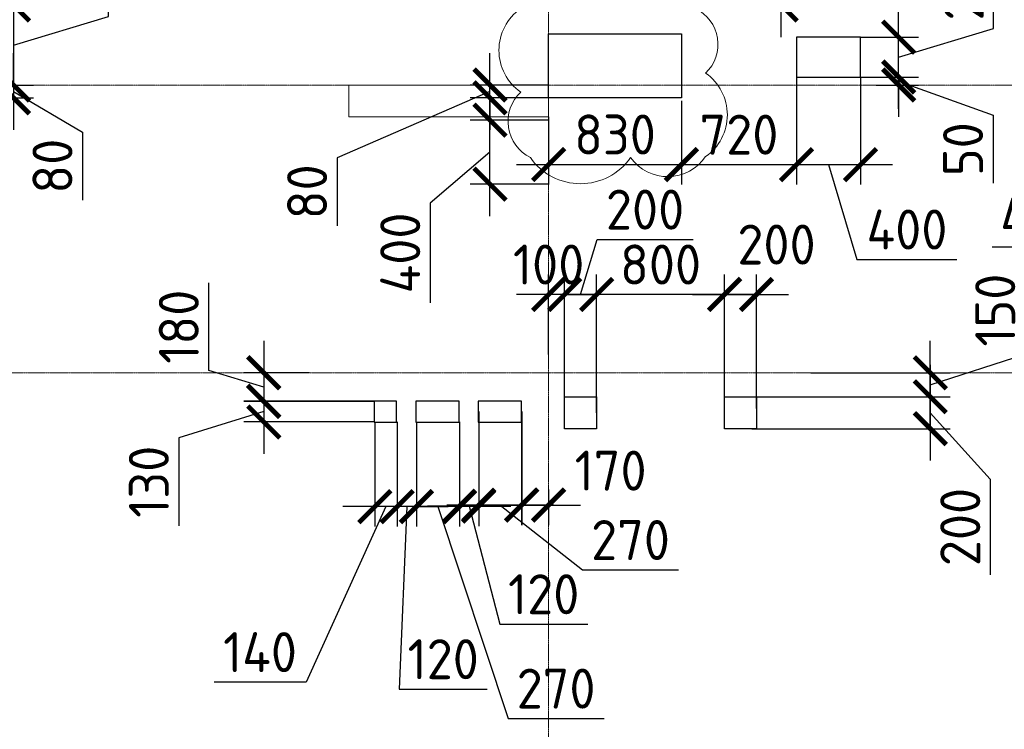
# Model space of a CAD drawing. Header units: millimetres. Extents: x -42044588 to 856694, y -806701 to 941911.
# Tile 97 of 256: x -185876 to -179718, y -333943 to -329503. Entities that reach past the tile are written whole.
import ezdxf

# ---------------------------------------------------------------- set-up
doc = ezdxf.new("R2010")
doc.units = ezdxf.units.MM
for name, pattern in [('______5', [1100, 800, -100, 100, -100]), ('DASHED', [7, 5, -2, 0]), ('осевая', [50.8, 31.75, -6.35, 6.35, -6.35])]:
    doc.linetypes.add(name, pattern=pattern)
for name, color, linetype, lineweight in [('907Сл Осевые', 1, 'Continuous', 0), ('Оси', 40, '______5', 18), ('Перекрытие ж_бетон', 1, 'Continuous', 30), ('РАЗМЕРЫ', 1, 'Continuous', 9)]:
    doc.layers.add(name, color=color, linetype=linetype, lineweight=lineweight)
doc.layers.add('Колонна_ бетон', color=7, linetype='Continuous', lineweight=50, true_color=0xb4b496)
doc.styles.add('GOST-2.304_Type-B', font='GOST_Common.ttf')
doc.dimstyles.new('СПДС', dxfattribs={"dimscale": 100, "dimtxt": 2.5, "dimasz": 2, "dimexe": 1.25, "dimexo": 0, "dimtad": 1, "dimdec": 0, "dimrnd": 5, "dimtxsty": 'GOST-2.304_Type-B', "dimblk": 'ARCHTICK', "dimcen": 2.5, "dimdle": 2, "dimclrd": 1, "dimclre": 1, "dimclrt": 1, "dimadec": 0, "dimazin": 2, "dimtfac": 0.75, "dimtdec": 0, "dimtmove": 1, "dimatfit": 3, "dimfxl": 0, "dimtolj": 1, "dimarcsym": 0})

# ---------------------------------------------------------------- blocks, each defined once
blk = doc.blocks.new('оси блок 2')
at = {"layer": 'Оси', "color": 16, "linetype": 'осевая', "lineweight": 0, "ltscale": 0.25, "transparency": 33554687}
for p, q in [((-72354.7, -322543), (-72354.7, -347914.1)), ((-89822.3, -333501.3), (-37238.5, -333501.3)), ((-89822.3, -335301.3), (-37238.5, -335301.3))]:
    blk.add_line(p, q, dxfattribs=at)
blk = doc.blocks.new('подложка стн 1-го этажа')
at = {"layer": 'Колонна_ бетон', "color": 252, "linetype": 'DASHED', "lineweight": 0, "ltscale": 0.5, "true_color": 0x939598, "transparency": 33554687}
for p, q in [((20143.8, 18911.8, -200), (20143.8, 18911.8, -200)), ((20143.8, 18711.8, -200), (20143.8, 18911.8, -200)), ((20143.8, 18911.8, -200), (21393.8, 18911.8, -200)), ((21393.8, 18911.8, -200), (21393.8, 18911.8, -200)), ((21393.8, 18911.8, -200), (21393.8, 18711.8, -200)), ((20143.8, 18711.8, -200), (21393.8, 18711.8, -200)), ((20143.8, 18711.8, -200), (20143.8, 18711.8, -200)), ((21393.8, 18711.8, -200), (21393.8, 18711.8, -200))]:
    blk.add_line(p, q, dxfattribs=at)
blk = doc.blocks.new('_ArchTick')
at = {"color": 0, "linetype": 'ByBlock', "const_width": 0.15}
blk.add_lwpolyline([(-0.5, -0.5), (0.5, 0.5)], dxfattribs=at)
blk = doc.blocks.new('*D3561')
at = {"layer": 'DEFPOINTS', "color": 0, "transparency": 16777216}
for p in [(-182254, -329012.1), (-181113.5, -329012.1), (-182167.9, -329412.1)]:
    blk.add_point(p, dxfattribs=at)
at = {"layer": 'РАЗМЕРЫ', "color": 1, "lineweight": -2, "transparency": 16777216}
for p, q in [((-180116, -328688.8), (-180116, -328063.8)), ((-181113.5, -329212.1), (-180116, -328688.8)), ((-181113.5, -329612.1), (-181113.5, -328812.1)), ((-182254, -329012.1), (-180988.5, -329012.1)), ((-182167.9, -329412.1), (-180988.5, -329412.1))]:
    blk.add_line(p, q, dxfattribs=at)
at = {"layer": 'РАЗМЕРЫ', "color": 1, "lineweight": -2, "transparency": 16777216, "xscale": 200, "yscale": 200, "zscale": 200}
for p, rotation in [((-181113.5, -329012.1), 90), ((-181113.5, -329412.1), 270)]:
    blk.add_blockref('_ArchTick', p, dxfattribs=dict(at, rotation=rotation))
at = {"layer": 'РАЗМЕРЫ', "color": 1, "lineweight": 0, "transparency": 16777216, "insert": (-180303.5, -328376.3), "char_height": 250, "attachment_point": 5, "rotation": 90, "style": 'GOST-2.304_Type-B'}
blk.add_mtext('\\A1;400', dxfattribs=at)
blk = doc.blocks.new('*D3575')
at = {"layer": 'DEFPOINTS', "color": 0, "transparency": 16777216}
for p in [(-181267.9, -331222.7), (-181467.9, -331936.6), (-181267.9, -331936.6)]:
    blk.add_point(p, dxfattribs=at)
at = {"layer": 'РАЗМЕРЫ', "color": 1, "lineweight": -2, "transparency": 16777216}
for p, q in [((-181467.9, -331936.6), (-181467.9, -331097.7)), ((-181267.9, -331936.6), (-181267.9, -331097.7)), ((-181667.9, -331222.7), (-181067.9, -331222.7))]:
    blk.add_line(p, q, dxfattribs=at)
at = {"layer": 'РАЗМЕРЫ', "color": 1, "lineweight": -2, "transparency": 16777216, "xscale": 200, "yscale": 200, "zscale": 200, "rotation": 180}
blk.add_blockref('_ArchTick', (-181467.9, -331222.7), dxfattribs=at)
at = {"layer": 'РАЗМЕРЫ', "color": 1, "lineweight": -2, "transparency": 16777216, "xscale": 200, "yscale": 200, "zscale": 200}
blk.add_blockref('_ArchTick', (-181267.9, -331222.7), dxfattribs=at)
at = {"layer": 'РАЗМЕРЫ', "color": 1, "lineweight": 0, "transparency": 16777216, "insert": (-181142.9, -330910.2), "char_height": 250, "attachment_point": 5, "style": 'GOST-2.304_Type-B'}
blk.add_mtext('\\A1;200', dxfattribs=at)
blk = doc.blocks.new('*D3576')
at = {"layer": 'DEFPOINTS', "color": 0, "transparency": 16777216}
for p in [(-182467.9, -331222.7), (-182467.9, -331962.1), (-182267.9, -331962.1)]:
    blk.add_point(p, dxfattribs=at)
at = {"layer": 'РАЗМЕРЫ', "color": 1, "lineweight": -2, "transparency": 16777216}
for p, q in [((-182367.9, -331222.7), (-182264.8, -330879)), ((-182264.8, -330879), (-181664.8, -330879)), ((-182467.9, -331962.1), (-182467.9, -331097.7)), ((-182267.9, -331962.1), (-182267.9, -331097.7)), ((-182067.9, -331222.7), (-182667.9, -331222.7))]:
    blk.add_line(p, q, dxfattribs=at)
at = {"layer": 'РАЗМЕРЫ', "color": 1, "lineweight": -2, "transparency": 16777216, "xscale": 200, "yscale": 200, "zscale": 200, "rotation": 180}
blk.add_blockref('_ArchTick', (-182467.9, -331222.7), dxfattribs=at)
at = {"layer": 'РАЗМЕРЫ', "color": 1, "lineweight": -2, "transparency": 16777216, "xscale": 200, "yscale": 200, "zscale": 200}
blk.add_blockref('_ArchTick', (-182267.9, -331222.7), dxfattribs=at)
at = {"layer": 'РАЗМЕРЫ', "color": 1, "lineweight": 0, "transparency": 16777216, "insert": (-181964.8, -330691.5), "char_height": 250, "attachment_point": 5, "style": 'GOST-2.304_Type-B'}
blk.add_mtext('\\A1;200', dxfattribs=at)
blk = doc.blocks.new('*D3577')
at = {"layer": 'DEFPOINTS', "color": 0, "transparency": 16777216}
for p in [(-182567.9, -331222.7), (-182567.9, -331597.5), (-182467.9, -331597.5)]:
    blk.add_point(p, dxfattribs=at)
at = {"layer": 'РАЗМЕРЫ', "color": 1, "lineweight": -2, "transparency": 16777216}
for p, q in [((-182567.9, -331597.5), (-182567.9, -331097.7)), ((-182467.9, -331597.5), (-182467.9, -331097.7)), ((-182567.9, -331222.7), (-182767.9, -331222.7)), ((-182467.9, -331222.7), (-182567.9, -331222.7)), ((-182467.9, -331222.7), (-182267.9, -331222.7))]:
    blk.add_line(p, q, dxfattribs=at)
at = {"layer": 'РАЗМЕРЫ', "color": 1, "lineweight": -2, "transparency": 16777216, "xscale": 200, "yscale": 200, "zscale": 200}
blk.add_blockref('_ArchTick', (-182567.9, -331222.7), dxfattribs=at)
at = {"layer": 'РАЗМЕРЫ', "color": 1, "lineweight": -2, "transparency": 16777216, "xscale": 200, "yscale": 200, "zscale": 200, "rotation": 180}
blk.add_blockref('_ArchTick', (-182467.9, -331222.7), dxfattribs=at)
at = {"layer": 'РАЗМЕРЫ', "color": 1, "lineweight": 0, "transparency": 16777216, "insert": (-182567.9, -331035.2), "char_height": 250, "attachment_point": 5, "style": 'GOST-2.304_Type-B'}
blk.add_mtext('\\A1;100', dxfattribs=at)
blk = doc.blocks.new('*D3578')
at = {"layer": 'DEFPOINTS', "color": 0, "transparency": 16777216}
for p in [(-182267.9, -331222.7), (-182267.9, -331565.2), (-181467.9, -331565.2)]:
    blk.add_point(p, dxfattribs=at)
at = {"layer": 'РАЗМЕРЫ', "color": 1, "lineweight": -2, "transparency": 16777216}
for p, q in [((-182267.9, -331565.2), (-182267.9, -331097.7)), ((-181467.9, -331565.2), (-181467.9, -331097.7)), ((-181267.9, -331222.7), (-182467.9, -331222.7))]:
    blk.add_line(p, q, dxfattribs=at)
at = {"layer": 'РАЗМЕРЫ', "color": 1, "lineweight": -2, "transparency": 16777216, "xscale": 200, "yscale": 200, "zscale": 200, "rotation": 180}
blk.add_blockref('_ArchTick', (-182267.9, -331222.7), dxfattribs=at)
at = {"layer": 'РАЗМЕРЫ', "color": 1, "lineweight": -2, "transparency": 16777216, "xscale": 200, "yscale": 200, "zscale": 200}
blk.add_blockref('_ArchTick', (-181467.9, -331222.7), dxfattribs=at)
at = {"layer": 'РАЗМЕРЫ', "color": 1, "lineweight": 0, "transparency": 16777216, "insert": (-181867.9, -331035.2), "char_height": 250, "attachment_point": 5, "style": 'GOST-2.304_Type-B'}
blk.add_mtext('\\A1;800', dxfattribs=at)
blk = doc.blocks.new('*D3579')
at = {"layer": 'DEFPOINTS', "color": 0, "transparency": 16777216}
for p in [(-180929, -331712.1), (-180181.1, -331712.1), (-181296.4, -331862.1)]:
    blk.add_point(p, dxfattribs=at)
at = {"layer": 'РАЗМЕРЫ', "color": 1, "lineweight": -2, "transparency": 16777216}
for p, q in [((-179587.4, -331595.4), (-179587.4, -331045.4)), ((-180181.1, -332062.1), (-180181.1, -331512.1)), ((-180181.1, -331787.1), (-179587.4, -331595.4)), ((-180929, -331712.1), (-180056.1, -331712.1)), ((-181296.4, -331862.1), (-180056.1, -331862.1))]:
    blk.add_line(p, q, dxfattribs=at)
at = {"layer": 'РАЗМЕРЫ', "color": 1, "lineweight": -2, "transparency": 16777216, "xscale": 200, "yscale": 200, "zscale": 200}
for p, rotation in [((-180181.1, -331712.1), 90), ((-180181.1, -331862.1), 270)]:
    blk.add_blockref('_ArchTick', p, dxfattribs=dict(at, rotation=rotation))
at = {"layer": 'РАЗМЕРЫ', "color": 1, "lineweight": 0, "transparency": 16777216, "insert": (-179774.9, -331320.4), "char_height": 250, "attachment_point": 5, "rotation": 90, "style": 'GOST-2.304_Type-B'}
blk.add_mtext('\\A1;150', dxfattribs=at)
blk = doc.blocks.new('*D3580')
at = {"layer": 'DEFPOINTS', "color": 0, "transparency": 16777216}
for p in [(-181296.4, -331862.1), (-181296.4, -332062.1), (-180181.1, -332062.1)]:
    blk.add_point(p, dxfattribs=at)
at = {"layer": 'РАЗМЕРЫ', "color": 1, "lineweight": -2, "transparency": 16777216}
for p, q in [((-180181.1, -331662.1), (-180181.1, -332262.1)), ((-181296.4, -331862.1), (-180056.1, -331862.1)), ((-180181.1, -331962.1), (-179806.1, -332377)), ((-181296.4, -332062.1), (-180056.1, -332062.1)), ((-179806.1, -332377), (-179806.1, -332977))]:
    blk.add_line(p, q, dxfattribs=at)
at = {"layer": 'РАЗМЕРЫ', "color": 1, "lineweight": -2, "transparency": 16777216, "xscale": 200, "yscale": 200, "zscale": 200}
for p, rotation in [((-180181.1, -331862.1), 90), ((-180181.1, -332062.1), 270)]:
    blk.add_blockref('_ArchTick', p, dxfattribs=dict(at, rotation=rotation))
at = {"layer": 'РАЗМЕРЫ', "color": 1, "lineweight": 0, "transparency": 16777216, "insert": (-179993.6, -332677), "char_height": 250, "attachment_point": 5, "rotation": 90, "style": 'GOST-2.304_Type-B'}
blk.add_mtext('\\A1;200', dxfattribs=at)
blk = doc.blocks.new('*D3746')
at = {"layer": 'DEFPOINTS', "color": 0, "transparency": 16777216}
for p in [(-186367.7, -329412.1), (-186367.7, -329912.1), (-185914.6, -329912.1)]:
    blk.add_point(p, dxfattribs=at)
at = {"layer": 'РАЗМЕРЫ', "color": 1, "lineweight": -2, "transparency": 16777216}
for p, q in [((-185320.9, -329484), (-185320.9, -328884)), ((-185914.6, -329212.1), (-185914.6, -330112.1)), ((-186367.7, -329412.1), (-185789.6, -329412.1)), ((-185914.6, -329662.1), (-185320.9, -329484)), ((-186367.7, -329912.1), (-185789.6, -329912.1))]:
    blk.add_line(p, q, dxfattribs=at)
at = {"layer": 'РАЗМЕРЫ', "color": 1, "lineweight": -2, "transparency": 16777216, "xscale": 200, "yscale": 200, "zscale": 200}
for p, rotation in [((-185914.6, -329412.1), 90), ((-185914.6, -329912.1), 270)]:
    blk.add_blockref('_ArchTick', p, dxfattribs=dict(at, rotation=rotation))
at = {"layer": 'РАЗМЕРЫ', "color": 1, "lineweight": 0, "transparency": 16777216, "insert": (-185508.4, -329184), "char_height": 250, "attachment_point": 5, "rotation": 90, "style": 'GOST-2.304_Type-B'}
blk.add_mtext('\\A1;500', dxfattribs=at)
blk = doc.blocks.new('*D3638')
at = {"layer": 'DEFPOINTS', "color": 0, "transparency": 16777216}
for p in [(-186285.2, -329912.1), (-186367.7, -329992.1), (-185914.6, -329992.1)]:
    blk.add_point(p, dxfattribs=at)
at = {"layer": 'РАЗМЕРЫ', "color": 1, "lineweight": -2, "transparency": 16777216}
for p, q in [((-185914.6, -329912.1), (-185914.6, -329712.1)), ((-186285.2, -329912.1), (-185789.6, -329912.1)), ((-185914.6, -329912.1), (-185914.6, -329992.1)), ((-185914.6, -329912.1), (-185914.6, -329992.1)), ((-185914.6, -329952.1), (-185483.2, -330207.4)), ((-186367.7, -329992.1), (-185789.6, -329992.1)), ((-185914.6, -329992.1), (-185914.6, -330192.1)), ((-185483.2, -330207.4), (-185483.2, -330632.4))]:
    blk.add_line(p, q, dxfattribs=at)
at = {"layer": 'РАЗМЕРЫ', "color": 1, "lineweight": -2, "transparency": 16777216, "xscale": 200, "yscale": 200, "zscale": 200}
for p, rotation in [((-185914.6, -329912.1), 270), ((-185914.6, -329992.1), 90)]:
    blk.add_blockref('_ArchTick', p, dxfattribs=dict(at, rotation=rotation))
at = {"layer": 'РАЗМЕРЫ', "color": 1, "lineweight": 0, "transparency": 16777216, "insert": (-185670.7, -330419.9), "char_height": 250, "attachment_point": 5, "rotation": 90, "style": 'GOST-2.304_Type-B'}
blk.add_mtext('\\A1;80', dxfattribs=at)
blk = doc.blocks.new('*D3747')
at = {"layer": 'DEFPOINTS', "color": 0, "transparency": 16777216}
for p in [(-181737.7, -330012.1, 4500), (-182568, -330112.1, 360), (-181737.7, -330409.2)]:
    blk.add_point(p, dxfattribs=at)
at = {"layer": 'РАЗМЕРЫ', "color": 1, "lineweight": -2, "transparency": 16777216}
for p, q in [((-181737.7, -330012.1), (-181737.7, -330534.2)), ((-182568, -330112.1), (-182568, -330534.2)), ((-182768, -330409.2), (-181537.7, -330409.2))]:
    blk.add_line(p, q, dxfattribs=at)
at = {"layer": 'РАЗМЕРЫ', "color": 1, "lineweight": -2, "transparency": 16777216, "xscale": 200, "yscale": 200, "zscale": 200, "rotation": 180}
blk.add_blockref('_ArchTick', (-182568, -330409.2), dxfattribs=at)
at = {"layer": 'РАЗМЕРЫ', "color": 1, "lineweight": -2, "transparency": 16777216, "xscale": 200, "yscale": 200, "zscale": 200}
blk.add_blockref('_ArchTick', (-181737.7, -330409.2), dxfattribs=at)
at = {"layer": 'РАЗМЕРЫ', "color": 1, "lineweight": 0, "transparency": 16777216, "insert": (-182152.9, -330221.7), "char_height": 250, "attachment_point": 5, "style": 'GOST-2.304_Type-B'}
blk.add_mtext('\\A1;830', dxfattribs=at)
blk = doc.blocks.new('*D3641')
at = {"layer": 'DEFPOINTS', "color": 0, "transparency": 16777216}
for p in [(-181017.7, -329862.1), (-181737.7, -330012.1, 4500), (-181017.7, -330410)]:
    blk.add_point(p, dxfattribs=at)
at = {"layer": 'РАЗМЕРЫ', "color": 1, "lineweight": -2, "transparency": 16777216}
for p, q in [((-181017.7, -329862.1), (-181017.7, -330535)), ((-181737.7, -330012.1), (-181737.7, -330535)), ((-181937.7, -330410), (-180817.7, -330410))]:
    blk.add_line(p, q, dxfattribs=at)
at = {"layer": 'РАЗМЕРЫ', "color": 1, "lineweight": -2, "transparency": 16777216, "xscale": 200, "yscale": 200, "zscale": 200, "rotation": 180}
blk.add_blockref('_ArchTick', (-181737.7, -330410), dxfattribs=at)
at = {"layer": 'РАЗМЕРЫ', "color": 1, "lineweight": -2, "transparency": 16777216, "xscale": 200, "yscale": 200, "zscale": 200}
blk.add_blockref('_ArchTick', (-181017.7, -330410), dxfattribs=at)
at = {"layer": 'РАЗМЕРЫ', "color": 1, "lineweight": 0, "transparency": 16777216, "insert": (-181377.7, -330222.5), "char_height": 250, "attachment_point": 5, "style": 'GOST-2.304_Type-B'}
blk.add_mtext('\\A1;720', dxfattribs=at)
blk = doc.blocks.new('*D3642')
at = {"layer": 'DEFPOINTS', "color": 0, "transparency": 16777216}
for p in [(-181017.7, -329862.1), (-180617.7, -329862.1), (-180617.7, -330410)]:
    blk.add_point(p, dxfattribs=at)
at = {"layer": 'РАЗМЕРЫ', "color": 1, "lineweight": -2, "transparency": 16777216}
for p, q in [((-181017.7, -329862.1), (-181017.7, -330535)), ((-180617.7, -329862.1), (-180617.7, -330535)), ((-181217.7, -330410), (-180417.7, -330410)), ((-180817.7, -330410), (-180639.6, -331003.7)), ((-180639.6, -331003.7), (-180014.6, -331003.7))]:
    blk.add_line(p, q, dxfattribs=at)
at = {"layer": 'РАЗМЕРЫ', "color": 1, "lineweight": -2, "transparency": 16777216, "xscale": 200, "yscale": 200, "zscale": 200, "rotation": 180}
blk.add_blockref('_ArchTick', (-181017.7, -330410), dxfattribs=at)
at = {"layer": 'РАЗМЕРЫ', "color": 1, "lineweight": -2, "transparency": 16777216, "xscale": 200, "yscale": 200, "zscale": 200}
blk.add_blockref('_ArchTick', (-180617.7, -330410), dxfattribs=at)
at = {"layer": 'РАЗМЕРЫ', "color": 1, "lineweight": 0, "transparency": 16777216, "insert": (-180327.1, -330816.2), "char_height": 250, "attachment_point": 5, "style": 'GOST-2.304_Type-B'}
blk.add_mtext('\\A1;400', dxfattribs=at)
blk = doc.blocks.new('*D3748')
at = {"layer": 'DEFPOINTS', "color": 0, "transparency": 16777216}
for p in [(-180617.7, -329862.1), (-180520.2, -329912.1), (-180379.1, -329862.1)]:
    blk.add_point(p, dxfattribs=at)
at = {"layer": 'РАЗМЕРЫ', "color": 1, "lineweight": -2, "transparency": 16777216}
for p, q in [((-180379.1, -329862.1), (-180379.1, -329662.1)), ((-180617.7, -329862.1), (-180254.1, -329862.1)), ((-180520.2, -329912.1), (-180254.1, -329912.1)), ((-180379.1, -329912.1), (-180379.1, -329862.1)), ((-180379.1, -329912.1), (-180379.1, -329862.1)), ((-180379.1, -329887.1), (-179788.9, -330100.9)), ((-180379.1, -329912.1), (-180379.1, -330112.1)), ((-179788.9, -330100.9), (-179788.9, -330525.9))]:
    blk.add_line(p, q, dxfattribs=at)
at = {"layer": 'РАЗМЕРЫ', "color": 1, "lineweight": -2, "transparency": 16777216, "xscale": 200, "yscale": 200, "zscale": 200}
for p, rotation in [((-180379.1, -329862.1), 270), ((-180379.1, -329912.1), 90)]:
    blk.add_blockref('_ArchTick', p, dxfattribs=dict(at, rotation=rotation))
at = {"layer": 'РАЗМЕРЫ', "color": 1, "lineweight": 0, "transparency": 16777216, "insert": (-179976.4, -330313.4), "char_height": 250, "attachment_point": 5, "rotation": 90, "style": 'GOST-2.304_Type-B'}
blk.add_mtext('\\A1;50', dxfattribs=at)
blk = doc.blocks.new('*D3643')
at = {"layer": 'DEFPOINTS', "color": 0, "transparency": 16777216}
for p in [(-180617.7, -329612.1), (-180379.1, -329612.1), (-180504.2, -329862.1)]:
    blk.add_point(p, dxfattribs=at)
at = {"layer": 'РАЗМЕРЫ', "color": 1, "lineweight": -2, "transparency": 16777216}
for p, q in [((-179785.4, -329559), (-179785.4, -328959)), ((-180379.1, -330062.1), (-180379.1, -329412.1)), ((-180379.1, -329737.1), (-179785.4, -329559)), ((-180617.7, -329612.1), (-180254.1, -329612.1)), ((-180504.2, -329862.1), (-180254.1, -329862.1))]:
    blk.add_line(p, q, dxfattribs=at)
at = {"layer": 'РАЗМЕРЫ', "color": 1, "lineweight": -2, "transparency": 16777216, "xscale": 200, "yscale": 200, "zscale": 200}
for p, rotation in [((-180379.1, -329612.1), 90), ((-180379.1, -329862.1), 270)]:
    blk.add_blockref('_ArchTick', p, dxfattribs=dict(at, rotation=rotation))
at = {"layer": 'РАЗМЕРЫ', "color": 1, "lineweight": 0, "transparency": 16777216, "insert": (-179972.9, -329259), "char_height": 250, "attachment_point": 5, "rotation": 90, "style": 'GOST-2.304_Type-B'}
blk.add_mtext('\\A1;250', dxfattribs=at)
blk = doc.blocks.new('*D3768')
at = {"layer": 'DEFPOINTS', "color": 0, "transparency": 16777216}
for p in [(-184063.2, -331712.1), (-184349.3, -331892), (-183658.2, -331892)]:
    blk.add_point(p, dxfattribs=at)
at = {"layer": 'РАЗМЕРЫ', "color": 1, "lineweight": -2, "transparency": 16777216}
for p, q in [((-184693.1, -331699), (-184693.1, -331149)), ((-184349.3, -331512.1), (-184349.3, -332092)), ((-184349.3, -331802.1), (-184693.1, -331699)), ((-184063.2, -331712.1), (-184474.3, -331712.1)), ((-183658.2, -331892), (-184474.3, -331892))]:
    blk.add_line(p, q, dxfattribs=at)
at = {"layer": 'РАЗМЕРЫ', "color": 1, "lineweight": -2, "transparency": 16777216, "xscale": 200, "yscale": 200, "zscale": 200}
for p, rotation in [((-184349.3, -331712.1), 90), ((-184349.3, -331892), 270)]:
    blk.add_blockref('_ArchTick', p, dxfattribs=dict(at, rotation=rotation))
at = {"layer": 'РАЗМЕРЫ', "color": 1, "lineweight": 0, "transparency": 16777216, "insert": (-184880.6, -331424), "char_height": 250, "attachment_point": 5, "rotation": 90, "style": 'GOST-2.304_Type-B'}
blk.add_mtext('\\A1;180', dxfattribs=at)
blk = doc.blocks.new('*D3723')
at = {"layer": 'DEFPOINTS', "color": 0, "transparency": 16777216}
for p in [(-183658.2, -331890), (-184349.3, -332020), (-183658.2, -332020)]:
    blk.add_point(p, dxfattribs=at)
at = {"layer": 'РАЗМЕРЫ', "color": 1, "lineweight": -2, "transparency": 16777216}
for p, q in [((-184349.3, -331690), (-184349.3, -332220)), ((-183658.2, -331890), (-184474.3, -331890)), ((-184349.3, -331955), (-184880.6, -332119)), ((-183658.2, -332020), (-184474.3, -332020)), ((-184880.6, -332119), (-184880.6, -332669))]:
    blk.add_line(p, q, dxfattribs=at)
at = {"layer": 'РАЗМЕРЫ', "color": 1, "lineweight": -2, "transparency": 16777216, "xscale": 200, "yscale": 200, "zscale": 200}
for p, rotation in [((-184349.3, -331890), 90), ((-184349.3, -332020), 270)]:
    blk.add_blockref('_ArchTick', p, dxfattribs=dict(at, rotation=rotation))
at = {"layer": 'РАЗМЕРЫ', "color": 1, "lineweight": 0, "transparency": 16777216, "insert": (-185068.1, -332394), "char_height": 250, "attachment_point": 5, "rotation": 90, "style": 'GOST-2.304_Type-B'}
blk.add_mtext('\\A1;130', dxfattribs=at)
blk = doc.blocks.new('*D6552')
at = {"layer": '907Сл Осевые', "color": 1, "lineweight": -2, "transparency": 16777216}
for p, q in [((-182934.6, -330732.1), (-182934.6, -329932.1)), ((-182567.7, -330132.1), (-183059.6, -330132.1)), ((-182934.6, -330332.1), (-183308.4, -330650.3)), ((-182567.7, -330532.1), (-183059.6, -330532.1)), ((-183308.4, -330650.3), (-183308.4, -331275.3))]:
    blk.add_line(p, q, dxfattribs=at)
at = {"layer": 'DEFPOINTS', "color": 0, "transparency": 16777216}
for p in [(-182934.6, -330132.1), (-182567.7, -330132.1, 4500), (-182567.7, -330532.1, 4500)]:
    blk.add_point(p, dxfattribs=at)
at = {"layer": '907Сл Осевые', "color": 1, "lineweight": -2, "transparency": 16777216, "xscale": 200, "yscale": 200, "zscale": 200}
for p, rotation in [((-182934.6, -330132.1), 90), ((-182934.6, -330532.1), 270)]:
    blk.add_blockref('_ArchTick', p, dxfattribs=dict(at, rotation=rotation))
at = {"layer": '907Сл Осевые', "color": 1, "lineweight": 0, "transparency": 16777216, "insert": (-183495.9, -330962.8), "char_height": 250, "attachment_point": 5, "rotation": 90, "style": 'GOST-2.304_Type-B'}
blk.add_mtext('\\A1;400', dxfattribs=at)
blk = doc.blocks.new('*D6553')
at = {"layer": '907Сл Осевые', "color": 1, "lineweight": -2, "transparency": 16777216}
for p, q in [((-182934.6, -329912.1), (-182934.6, -329712.1)), ((-182567.7, -329912.1), (-183059.6, -329912.1)), ((-182934.6, -329992.5), (-182934.6, -329912.1)), ((-182934.6, -329992.5), (-182934.6, -329912.1)), ((-182934.6, -329952.3), (-183890.8, -330367.7)), ((-182568.2, -329992.5), (-183059.6, -329992.5)), ((-182934.6, -329992.5), (-182934.6, -330192.5)), ((-183890.8, -330367.7), (-183890.8, -330792.7))]:
    blk.add_line(p, q, dxfattribs=at)
at = {"layer": 'DEFPOINTS', "color": 0, "transparency": 16777216}
for p in [(-182934.6, -329912.1), (-182567.7, -329912.1), (-182568.2, -329992.5, 4500)]:
    blk.add_point(p, dxfattribs=at)
at = {"layer": '907Сл Осевые', "color": 1, "lineweight": -2, "transparency": 16777216, "xscale": 200, "yscale": 200, "zscale": 200}
for p, rotation in [((-182934.6, -329912.1), 270), ((-182934.6, -329992.5), 90)]:
    blk.add_blockref('_ArchTick', p, dxfattribs=dict(at, rotation=rotation))
at = {"layer": '907Сл Осевые', "color": 1, "lineweight": 0, "transparency": 16777216, "insert": (-184078.3, -330580.2), "char_height": 250, "attachment_point": 5, "rotation": 90, "style": 'GOST-2.304_Type-B'}
blk.add_mtext('\\A1;80', dxfattribs=at)
blk = doc.blocks.new('*D6904')
at = {"layer": 'DEFPOINTS', "color": 0, "transparency": 16777216}
for p in [(-183005.2, -331955), (-182735.2, -331955), (-183005.2, -332539.8)]:
    blk.add_point(p, dxfattribs=at)
at = {"layer": 'РАЗМЕРЫ', "color": 1, "lineweight": -2, "transparency": 16777216}
for p, q in [((-183005.2, -331955), (-183005.2, -332664.8)), ((-182735.2, -331955), (-182735.2, -332664.8)), ((-182535.2, -332539.8), (-183205.2, -332539.8)), ((-182870.2, -332539.8), (-182355.9, -332946.1)), ((-182355.9, -332946.1), (-181755.9, -332946.1))]:
    blk.add_line(p, q, dxfattribs=at)
at = {"layer": 'РАЗМЕРЫ', "color": 1, "lineweight": -2, "transparency": 16777216, "xscale": 200, "yscale": 200, "zscale": 200, "rotation": 180}
blk.add_blockref('_ArchTick', (-183005.2, -332539.8), dxfattribs=at)
at = {"layer": 'РАЗМЕРЫ', "color": 1, "lineweight": -2, "transparency": 16777216, "xscale": 200, "yscale": 200, "zscale": 200}
blk.add_blockref('_ArchTick', (-182735.2, -332539.8), dxfattribs=at)
at = {"layer": 'РАЗМЕРЫ', "color": 1, "lineweight": 0, "transparency": 16777216, "insert": (-182055.9, -332758.6), "char_height": 250, "attachment_point": 5, "style": 'GOST-2.304_Type-B'}
blk.add_mtext('\\A1;270', dxfattribs=at)
blk = doc.blocks.new('*D6905')
at = {"layer": 'DEFPOINTS', "color": 0, "transparency": 16777216}
for p in [(-183125.2, -332020), (-183005.2, -332092.7), (-183125.2, -332546.8)]:
    blk.add_point(p, dxfattribs=at)
at = {"layer": 'РАЗМЕРЫ', "color": 1, "lineweight": -2, "transparency": 16777216}
for p, q in [((-183125.2, -332020), (-183125.2, -332671.8)), ((-183005.2, -332092.7), (-183005.2, -332671.8)), ((-183125.2, -332546.8), (-183325.2, -332546.8)), ((-183005.2, -332546.8), (-183125.2, -332546.8)), ((-183005.2, -332546.8), (-183125.2, -332546.8)), ((-183065.2, -332546.8), (-182873.8, -333285.4)), ((-183005.2, -332546.8), (-182805.2, -332546.8)), ((-182873.8, -333285.4), (-182323.8, -333285.4))]:
    blk.add_line(p, q, dxfattribs=at)
at = {"layer": 'РАЗМЕРЫ', "color": 1, "lineweight": -2, "transparency": 16777216, "xscale": 200, "yscale": 200, "zscale": 200}
blk.add_blockref('_ArchTick', (-183125.2, -332546.8), dxfattribs=at)
at = {"layer": 'РАЗМЕРЫ', "color": 1, "lineweight": -2, "transparency": 16777216, "xscale": 200, "yscale": 200, "zscale": 200, "rotation": 180}
blk.add_blockref('_ArchTick', (-183005.2, -332546.8), dxfattribs=at)
at = {"layer": 'РАЗМЕРЫ', "color": 1, "lineweight": 0, "transparency": 16777216, "insert": (-182598.8, -333097.9), "char_height": 250, "attachment_point": 5, "style": 'GOST-2.304_Type-B'}
blk.add_mtext('\\A1;120', dxfattribs=at)
blk = doc.blocks.new('*D6906')
at = {"layer": 'DEFPOINTS', "color": 0, "transparency": 16777216}
for p in [(-183395.2, -332020), (-183125.2, -332153.3), (-183395.2, -332549.8)]:
    blk.add_point(p, dxfattribs=at)
at = {"layer": 'РАЗМЕРЫ', "color": 1, "lineweight": -2, "transparency": 16777216}
for p, q in [((-183395.2, -332020), (-183395.2, -332674.8)), ((-183125.2, -332153.3), (-183125.2, -332674.8)), ((-182925.2, -332549.8), (-183595.2, -332549.8)), ((-183260.2, -332549.8), (-182821.2, -333875.4)), ((-182821.2, -333875.4), (-182221.2, -333875.4))]:
    blk.add_line(p, q, dxfattribs=at)
at = {"layer": 'РАЗМЕРЫ', "color": 1, "lineweight": -2, "transparency": 16777216, "xscale": 200, "yscale": 200, "zscale": 200, "rotation": 180}
blk.add_blockref('_ArchTick', (-183395.2, -332549.8), dxfattribs=at)
at = {"layer": 'РАЗМЕРЫ', "color": 1, "lineweight": -2, "transparency": 16777216, "xscale": 200, "yscale": 200, "zscale": 200}
blk.add_blockref('_ArchTick', (-183125.2, -332549.8), dxfattribs=at)
at = {"layer": 'РАЗМЕРЫ', "color": 1, "lineweight": 0, "transparency": 16777216, "insert": (-182521.2, -333687.9), "char_height": 250, "attachment_point": 5, "style": 'GOST-2.304_Type-B'}
blk.add_mtext('\\A1;270', dxfattribs=at)
blk = doc.blocks.new('*D6907')
at = {"layer": 'DEFPOINTS', "color": 0, "transparency": 16777216}
for p in [(-183515.2, -332020), (-183395.2, -332141.2), (-183515.2, -332549.8)]:
    blk.add_point(p, dxfattribs=at)
at = {"layer": 'РАЗМЕРЫ', "color": 1, "lineweight": -2, "transparency": 16777216}
for p, q in [((-183515.2, -332020), (-183515.2, -332674.8)), ((-183395.2, -332141.2), (-183395.2, -332674.8)), ((-183515.2, -332549.8), (-183715.2, -332549.8)), ((-183395.2, -332549.8), (-183515.2, -332549.8)), ((-183395.2, -332549.8), (-183515.2, -332549.8)), ((-183455.2, -332549.8), (-183502.1, -333691.6)), ((-183395.2, -332549.8), (-183195.2, -332549.8)), ((-183502.1, -333691.6), (-182952.1, -333691.6))]:
    blk.add_line(p, q, dxfattribs=at)
at = {"layer": 'РАЗМЕРЫ', "color": 1, "lineweight": -2, "transparency": 16777216, "xscale": 200, "yscale": 200, "zscale": 200}
blk.add_blockref('_ArchTick', (-183515.2, -332549.8), dxfattribs=at)
at = {"layer": 'РАЗМЕРЫ', "color": 1, "lineweight": -2, "transparency": 16777216, "xscale": 200, "yscale": 200, "zscale": 200, "rotation": 180}
blk.add_blockref('_ArchTick', (-183395.2, -332549.8), dxfattribs=at)
at = {"layer": 'РАЗМЕРЫ', "color": 1, "lineweight": 0, "transparency": 16777216, "insert": (-183227.1, -333504.1), "char_height": 250, "attachment_point": 5, "style": 'GOST-2.304_Type-B'}
blk.add_mtext('\\A1;120', dxfattribs=at)
blk = doc.blocks.new('*D6908')
at = {"layer": 'DEFPOINTS', "color": 0, "transparency": 16777216}
for p in [(-183655.2, -332020), (-183515.2, -332283.5), (-183655.2, -332549.8)]:
    blk.add_point(p, dxfattribs=at)
at = {"layer": 'РАЗМЕРЫ', "color": 1, "lineweight": -2, "transparency": 16777216}
for p, q in [((-183655.2, -332020), (-183655.2, -332674.8)), ((-183515.2, -332283.5), (-183515.2, -332674.8)), ((-183585.2, -332549.8), (-184085.2, -333647.3)), ((-183315.2, -332549.8), (-183855.2, -332549.8)), ((-184085.2, -333647.3), (-184660.2, -333647.3))]:
    blk.add_line(p, q, dxfattribs=at)
at = {"layer": 'РАЗМЕРЫ', "color": 1, "lineweight": -2, "transparency": 16777216, "xscale": 200, "yscale": 200, "zscale": 200, "rotation": 180}
blk.add_blockref('_ArchTick', (-183655.2, -332549.8), dxfattribs=at)
at = {"layer": 'РАЗМЕРЫ', "color": 1, "lineweight": -2, "transparency": 16777216, "xscale": 200, "yscale": 200, "zscale": 200}
blk.add_blockref('_ArchTick', (-183515.2, -332549.8), dxfattribs=at)
at = {"layer": 'РАЗМЕРЫ', "color": 1, "lineweight": 0, "transparency": 16777216, "insert": (-184372.7, -333459.8), "char_height": 250, "attachment_point": 5, "style": 'GOST-2.304_Type-B'}
blk.add_mtext('\\A1;140', dxfattribs=at)
blk = doc.blocks.new('*D6915')
at = {"layer": 'DEFPOINTS', "color": 0, "transparency": 16777216}
for p in [(-182738.2, -332020), (-182567.9, -332441.6), (-182567.9, -332539.8)]:
    blk.add_point(p, dxfattribs=at)
at = {"layer": 'РАЗМЕРЫ', "color": 1, "lineweight": -2, "transparency": 16777216}
for p, q in [((-182738.2, -332020), (-182738.2, -332664.8)), ((-182567.9, -332441.6), (-182567.9, -332664.8)), ((-182938.2, -332539.8), (-182367.9, -332539.8))]:
    blk.add_line(p, q, dxfattribs=at)
at = {"layer": 'РАЗМЕРЫ', "color": 1, "lineweight": -2, "transparency": 16777216, "xscale": 200, "yscale": 200, "zscale": 200, "rotation": 180}
blk.add_blockref('_ArchTick', (-182738.2, -332539.8), dxfattribs=at)
at = {"layer": 'РАЗМЕРЫ', "color": 1, "lineweight": -2, "transparency": 16777216, "xscale": 200, "yscale": 200, "zscale": 200}
blk.add_blockref('_ArchTick', (-182567.9, -332539.8), dxfattribs=at)
at = {"layer": 'РАЗМЕРЫ', "color": 1, "lineweight": 0, "transparency": 16777216, "insert": (-182180.2, -332324.6), "char_height": 250, "attachment_point": 5, "style": 'GOST-2.304_Type-B'}
blk.add_mtext('\\A1;170', dxfattribs=at)
blk = doc.blocks.new('блочина')
at = {"layer": 'Перекрытие ж_бетон', "color": 4, "elevation": 4500}
blk.add_lwpolyline([(116963, 59999.6), (116963, 60399.6), (117793, 60399.6), (117793, 59999.6)], close=True, dxfattribs=at)
at = {"layer": 'Перекрытие ж_бетон', "color": 4}
for points in [[(118913, 60129.6), (118913, 60379.6), (118513, 60379.6), (118513, 60129.6)], [(116012.5, 58101.7), (115872.5, 58101.7), (115872.5, 57971.7), (116012.5, 57971.7)], [(116402.5, 58101.7), (116132.5, 58101.7), (116132.5, 57971.7), (116402.5, 57971.7)], [(116792.5, 58101.7), (116522.5, 58101.7), (116522.5, 57971.7), (116792.5, 57971.7)]]:
    blk.add_lwpolyline(points, close=True, dxfattribs=at)
at = {"layer": 'Перекрытие ж_бетон', "color": 4, "ltscale": 100}
for points in [[(117262.8, 57929.6), (117062.8, 57929.6), (117062.8, 58129.6), (117262.8, 58129.6)], [(118262.8, 57929.6), (118062.8, 57929.6), (118062.8, 58129.6), (118262.8, 58129.6)]]:
    blk.add_lwpolyline(points, close=True, dxfattribs=at)
blk = doc.blocks.new('*D7458')
at = {"layer": 'DEFPOINTS', "color": 0, "transparency": 16777216}
for p in [(-178636.6, -329742.9, 360), (-179116.6, -330209.9), (-179116.6, -330257.1)]:
    blk.add_point(p, dxfattribs=at)
at = {"layer": 'РАЗМЕРЫ', "color": 1, "lineweight": -2, "transparency": 16777216}
for p, q in [((-178636.6, -329742.9), (-178636.6, -330382.1)), ((-179116.6, -330209.9), (-179116.6, -330382.1)), ((-178436.6, -330257.1), (-179316.6, -330257.1)), ((-178876.6, -330257.1), (-179169.8, -330926.3)), ((-179169.8, -330926.3), (-179794.8, -330926.3))]:
    blk.add_line(p, q, dxfattribs=at)
at = {"layer": 'РАЗМЕРЫ', "color": 1, "lineweight": -2, "transparency": 16777216, "xscale": 200, "yscale": 200, "zscale": 200, "rotation": 180}
blk.add_blockref('_ArchTick', (-179116.6, -330257.1), dxfattribs=at)
at = {"layer": 'РАЗМЕРЫ', "color": 1, "lineweight": -2, "transparency": 16777216, "xscale": 200, "yscale": 200, "zscale": 200}
blk.add_blockref('_ArchTick', (-178636.6, -330257.1), dxfattribs=at)
at = {"layer": 'РАЗМЕРЫ', "color": 1, "transparency": 16777216, "insert": (-179482.3, -330738.8), "char_height": 250, "attachment_point": 5, "style": 'GOST-2.304_Type-B'}
blk.add_mtext('\\A1;480', dxfattribs=at)

msp = doc.modelspace()

# ---------------------------------------------------------------- linework, layer by layer
at = {"layer": '907Сл Осевые', "color": 240, "true_color": 0xed1f24}
msp.add_lwpolyline([(-182742.652, -329433.546, 0.52056705), (-182742.652, -329956.135, 0.52056705), (-182682.199, -330366.297, 0.52056705), (-182055.4, -330366.297, 0.52056705), (-181586.101, -330359.894, 0.52056705), (-181586.101, -329837.844, 0.52056705), (-181649.305, -329433.546, 0.52056705), (-182268.984, -329433.546, 0.52056705)], format="xyb", close=True, dxfattribs=at)

# ---------------------------------------------------------------- block references
for name, p in [('подложка стн 1-го этажа', (-203961.961, -348823.931, 560)), ('блочина', (-299530.954, -389992.167))]:
    msp.add_blockref(name, p)
at = {"layer": 'РАЗМЕРЫ'}
msp.add_blockref('оси блок 2', (-110213.32, 3589.186), dxfattribs=at)

# ---------------------------------------------------------------- dimensions: what is measured, and where the dimension line sits
at = {"layer": '907Сл Осевые', "lineweight": 0}
for base, p1, p2, picture, middle in [((-182934.553, -329912.136), (-182568.177, -329992.522, 4500), (-182567.691, -329912.136), '*D6553', (-183890.847, -330430.172)), ((-182934.553, -330132.136), (-182567.691, -330532.136, 4500), (-182567.691, -330132.136, 4500), '*D6552', (-183308.412, -330712.782))]:
    dim = msp.add_linear_dim(base=base, p1=p1, p2=p2, angle=90, dimstyle='СПДС', dxfattribs=at)
    dim.commit()
    dim.dimension.update_dxf_attribs({"geometry": picture, "text_midpoint": middle, "dimtype": 160})
at = {"layer": 'РАЗМЕРЫ', "lineweight": 0}
for base, p1, p2, angle, picture, middle in [((-181113.524, -329012.136), (-182167.894, -329412.136), (-182254.045, -329012.136), 90, '*D3561', (-180116.016, -328626.313)), ((-180379.104, -329862.136), (-180520.24, -329912.136), (-180617.691, -329862.136), 90, '*D3748', (-179788.901, -330163.388)), ((-185914.615, -329992.136), (-186285.157, -329912.136), (-186367.691, -329992.136), 90, '*D3638', (-185483.162, -330269.884)), ((-180181.128, -331712.136), (-181296.397, -331862.136), (-180928.963, -331712.136), 90, '*D3579', (-179587.378, -331532.944)), ((-180181.128, -332062.136), (-181296.397, -331862.136), (-181296.397, -332062.136), 90, '*D3580', (-179806.128, -332439.544)), ((-183005.219, -332539.802), (-182735.219, -331955.037), (-183005.219, -331955.037), 180, '*D6904', (-182293.424, -332946.052)), ((-183655.219, -332549.829), (-183515.219, -332283.488), (-183655.219, -332020.037), 180, '*D6908', (-184147.738, -333647.34)), ((-183515.219, -332549.829), (-183395.219, -332141.165), (-183515.219, -332020.037), 180, '*D6907', (-183439.605, -333691.582)), ((-183395.219, -332549.829), (-183125.219, -332153.273), (-183395.219, -332020.037), 180, '*D6906', (-182758.707, -333875.353)), ((-183125.219, -332546.802), (-183005.219, -332092.731), (-183125.219, -332020.037), 180, '*D6905', (-182811.31, -333285.424))]:
    dim = msp.add_linear_dim(base=base, p1=p1, p2=p2, angle=angle, dimstyle='СПДС', override={"dimrnd": 5}, dxfattribs=at)
    dim.commit()
    dim.dimension.update_dxf_attribs({"geometry": picture, "text_midpoint": middle, "dimtype": 160})
for base, p1, p2, picture, middle in [((-185914.615, -329912.136), (-186367.691, -329412.136), (-186367.691, -329912.136), '*D3746', (-185508.365, -329421.511)), ((-180379.104, -329612.136), (-180504.201, -329862.136), (-180617.691, -329612.136), '*D3643', (-179972.854, -329496.511))]:
    dim = msp.add_linear_dim(base=base, p1=p1, p2=p2, angle=90, dimstyle='СПДС', override={"dimrnd": 5}, dxfattribs=at)
    dim.commit()
    dim.dimension.update_dxf_attribs({"geometry": picture, "text_midpoint": middle})
at = {"layer": 'РАЗМЕРЫ', "color": 1}
dim = msp.add_linear_dim(base=(-179116.595, -330257.06), p1=(-178636.595, -329742.873, 360), p2=(-179116.595, -330209.926), dimstyle='СПДС', dxfattribs=at)
dim.commit()
dim.dimension.update_dxf_attribs({"geometry": '*D7458', "text_midpoint": (-179232.267, -330926.272), "dimtype": 160})
at = {"layer": 'РАЗМЕРЫ', "lineweight": 0}
for base, p1, p2, picture, middle in [((-181017.691, -330409.974), (-181737.691, -330012.136, 4500), (-181017.691, -329862.136), '*D3641', (-181377.691, -330222.474)), ((-180617.691, -330409.974), (-181017.691, -329862.136), (-180617.691, -329862.136), '*D3642', (-180577.066, -330816.224)), ((-182467.896, -331222.741), (-182267.894, -331962.136), (-182467.896, -331962.136), '*D3576', (-182202.27, -330691.491)), ((-182267.894, -331222.741), (-181467.894, -331565.152), (-182267.894, -331565.152), '*D3578', (-181867.894, -331035.241))]:
    dim = msp.add_linear_dim(base=base, p1=p1, p2=p2, dimstyle='СПДС', override={"dimrnd": 5}, dxfattribs=at)
    dim.commit()
    dim.dimension.update_dxf_attribs({"geometry": picture, "text_midpoint": middle})
dim = msp.add_linear_dim(base=(-181737.691, -330409.231), p1=(-182568.035, -330112.136, 360), p2=(-181737.691, -330012.136, 4500), dimstyle='СПДС', dxfattribs=at)
dim.commit()
dim.dimension.update_dxf_attribs({"geometry": '*D3747', "text_midpoint": (-182152.863, -330221.731)})
for base, p1, p2, picture, middle in [((-181267.894, -331222.741), (-181467.894, -331936.593), (-181267.894, -331936.593), '*D3575', (-181142.894, -331097.741)), ((-182567.896, -331222.741), (-182467.896, -331597.456), (-182567.896, -331597.456), '*D3577', (-182567.896, -331222.741))]:
    dim = msp.add_linear_dim(base=base, p1=p1, p2=p2, dimstyle='СПДС', override={"dimrnd": 5}, dxfattribs=at)
    dim.commit()
    dim.dimension.update_dxf_attribs({"geometry": picture, "text_midpoint": middle, "dimtype": 160})
at = {"layer": 'РАЗМЕРЫ', "color": 4, "lineweight": 0}
dim = msp.add_linear_dim(base=(-184349.315, -331892.037), p1=(-184063.246, -331712.136), p2=(-183658.187, -331892.037), angle=90, dimstyle='СПДС', override={"dimrnd": 5}, dxfattribs=at)
dim.commit()
dim.dimension.update_dxf_attribs({"geometry": '*D3768', "text_midpoint": (-184880.565, -331636.462)})
dim = msp.add_linear_dim(base=(-184349.315, -332020.037), p1=(-183658.187, -331890.037), p2=(-183658.187, -332020.037), angle=90, dimstyle='СПДС', override={"dimrnd": 5}, dxfattribs=at)
dim.commit()
dim.dimension.update_dxf_attribs({"geometry": '*D3723', "text_midpoint": (-184880.565, -332181.545), "dimtype": 160})
dim = msp.add_linear_dim(base=(-182567.896, -332539.802), p1=(-182738.187, -332020.037), p2=(-182567.896, -332441.612), dimstyle='СПДС', dxfattribs=at)
dim.commit()
dim.dimension.update_dxf_attribs({"geometry": '*D6915', "text_midpoint": (-182180.212, -332512.089), "dimtype": 160})

doc.saveas('drawing.dxf')
